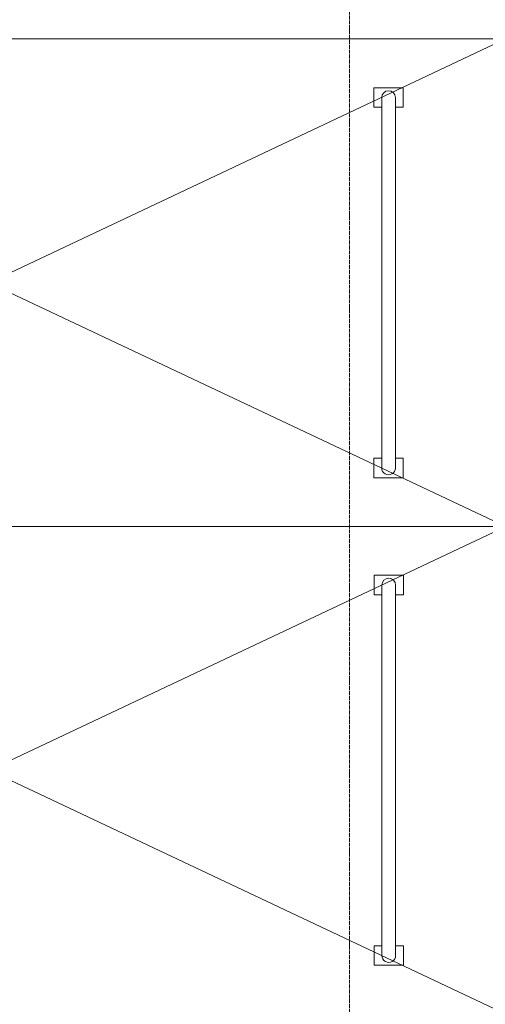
# Model space of a CAD drawing. Header units: millimetres. Extents: x 2069 to 83669, y 801 to 118701.
# Tile 129 of 145: x 32665 to 35054, y 89404 to 94453. Entities that reach past the tile are written whole.
import ezdxf

# ---------------------------------------------------------------- set-up
doc = ezdxf.new("R2010")
doc.units = ezdxf.units.MM
doc.linetypes.add('ADSK_Линия сетки', pattern=[25, 20, -2.5, 0, -2.5])
doc.layers.add('Оси', color=7, linetype='Continuous', lineweight=9)
doc.layers.add('Парковка', color=7, linetype='Continuous', lineweight=18)

# ---------------------------------------------------------------- blocks, each defined once
blk = doc.blocks.new('199_Парковочные места 3 класса и МГН - Малый класс-5604852-Оборудование_B2_-11_400__На лист секция 6_-11_400')
at = {"layer": 'Парковка', "color": 253, "true_color": 0xaaaaaa}
for p, q in [((0, 5300), (2500, 0)), ((0, 0), (2500, 5300)), ((2500, 5300), (0, 5300)), ((0, 5300), (0, 0)), ((2500, 0), (2500, 5300)), ((250, 4775), (350, 4775)), ((250, 4625), (250, 4775)), ((350, 4735), (350, 4775)), ((2150, 4735), (2150, 4775)), ((2150, 4775), (2250, 4775)), ((2250, 4625), (2250, 4775)), ((300, 4735), (2200, 4735)), ((300, 4665), (2200, 4665)), ((350, 4625), (350, 4665)), ((2150, 4625), (2150, 4665)), ((250, 4625), (350, 4625)), ((2150, 4625), (2250, 4625)), ((0, 0), (2500, 0))]:
    blk.add_line(p, q, dxfattribs=at)
for centre, start, end in [((300, 4700), 90, 270), ((2200, 4700), 270, 90)]:
    blk.add_arc(centre, 35, start, end, dxfattribs=at)
blk = doc.blocks.new('135_SLK_GD_AR_rvt-1-Оборудование_B2_-11_400__На лист секция 6_-11_400')
at = {"layer": 'Парковка', "color": 253, "lineweight": 18, "true_color": 0xaaaaaa, "rotation": 270.0000000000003}
for p in [(-13028409.7, -9196500.3), (-13028408.3, -9199000.3)]:
    blk.add_blockref('199_Парковочные места 3 класса и МГН - Малый класс-5604852-Оборудование_B2_-11_400__На лист секция 6_-11_400', p, dxfattribs=at)
blk = doc.blocks.new('A$C946fac60')
at = {"layer": 'Оси', "color": 253, "linetype": 'ADSK_Линия сетки', "true_color": 0xaaaaaa}
blk.add_line((31402.7, 800), (31402.7, 90869.8), dxfattribs=at)
at = {"lineweight": 5}
blk.add_blockref('135_SLK_GD_AR_rvt-1-Оборудование_B2_-11_400__На лист секция 6_-11_400', (13055312.4, 9268031.9), dxfattribs=at)

msp = doc.modelspace()

# ---------------------------------------------------------------- block references
msp.add_blockref('A$C946fac60', (2954.3, 22822.3))

doc.saveas('drawing.dxf')
